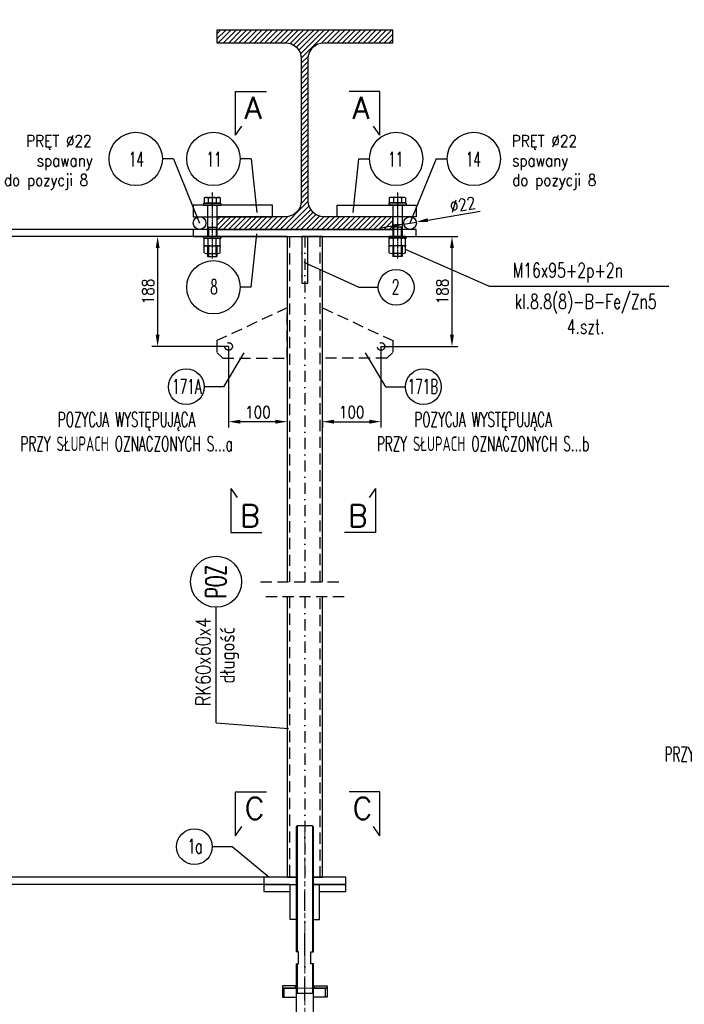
# Model space of a CAD drawing. Header units: millimetres. Extents: x -34919 to 306996, y -293018 to -145733.
# Tile 241 of 256: x 83477 to 84611, y -187010 to -185331. Entities that reach past the tile are written whole.
import ezdxf
from ezdxf.enums import TextEntityAlignment as Align

# ---------------------------------------------------------------- set-up
doc = ezdxf.new("R2010")
doc.units = ezdxf.units.MM
doc.header["$LTSCALE"] = 3
for name, pattern in [('AM_ISO08W050', [18, 12, -1.5, 3, -1.5]), ('BORDER2', [0.875, 0.25, -0.125, 0.25, -0.125, 0, -0.125]), ('DASHDOT', [25.4, 12.7, -6.35, 0, -6.35]), ('HIDDEN', [9.525, 6.35, -3.175])]:
    doc.linetypes.add(name, pattern=pattern)
for name, color, linetype in [('0_18', 4, 'Continuous'), ('1_Słupy', 1, 'Continuous'), ('AAA L-Opis', 3, 'Continuous'), ('blaszki', 6, 'Continuous'), ('K-wypełnienia', 8, 'Continuous'), ('slupki', 7, 'Continuous'), ('stezenia', 4, 'Continuous'), ('TROJKAT', 21, 'Continuous')]:
    doc.layers.add(name, color=color, linetype=linetype)
for name, color, linetype, lineweight in [('AAA Widok', 2, 'Continuous', 25), ('AM_0', 7, 'Continuous', 15), ('AM_7', 4, 'AM_ISO08W050', 15), ('OPISY', 2, 'Continuous', 13), ('SIATKA', 5, 'Continuous', 18)]:
    doc.layers.add(name, color=color, linetype=linetype, lineweight=lineweight)
doc.styles.add('NOVE3', font='romans.shx', dxfattribs={"width": 0.7})
doc.styles.add('R20', font='romans.shx', dxfattribs={"width": 0.85})
doc.styles.add('R50', font='romans.shx', dxfattribs={"width": 0.85, "height": 50})
doc.styles.add('ROMANS', font='romans.shx')
doc.dimstyles.new('Skala 1_10', dxfattribs={"dimscale": 10, "dimtxt": 2, "dimasz": 2, "dimexe": 1, "dimexo": 0, "dimtad": 1, "dimdec": 0, "dimdsep": 46, "dimtxsty": 'R20', "dimcen": 0, "dimclrd": 4, "dimclre": 4, "dimclrt": 3, "dimadec": 0, "dimazin": 0, "dimtfac": 1, "dimtdec": 0, "dimtix": 1, "dimtmove": 0, "dimatfit": 2, "dimfxl": 1, "dimtolj": 1, "dimtzin": 0, "dimarcsym": 0})

# ---------------------------------------------------------------- blocks, each defined once
blk = doc.blocks.new('*X203')
at = {"color": 0}
for p, q in [((558, 1768.9), (573.1, 1784)), ((558, 1777.8), (564.2, 1784)), ((560.4, 1762.5), (581.9, 1784)), ((569.3, 1762.5), (590.8, 1784)), ((578.1, 1762.5), (599.6, 1784)), ((586.9, 1762.5), (608.4, 1784)), ((595.8, 1762.5), (617.3, 1784)), ((604.6, 1762.5), (626.1, 1784)), ((613.5, 1762.5), (635, 1784)), ((622.3, 1762.5), (643.8, 1784)), ((631.1, 1762.5), (652.6, 1784)), ((640, 1762.5), (661.5, 1784)), ((648.8, 1762.5), (670.3, 1784)), ((657.6, 1762.5), (679.1, 1784)), ((666.5, 1762.5), (688, 1784)), ((675.3, 1762.5), (696.8, 1784)), ((683, 1761.3), (705.7, 1784)), ((689.1, 1758.6), (714.5, 1784)), ((694, 1754.7), (723.3, 1784)), ((697.9, 1749.8), (732.2, 1784)), ((700.7, 1743.7), (741, 1784)), ((702, 1736.1), (749.9, 1784)), ((736.9, 1762.2), (758.7, 1784)), ((746, 1762.5), (767.5, 1784)), ((754.9, 1762.5), (776.4, 1784)), ((763.7, 1762.5), (785.2, 1784)), ((772.6, 1762.5), (794.1, 1784)), ((781.4, 1762.5), (802.9, 1784)), ((790.2, 1762.5), (811.7, 1784)), ((799.1, 1762.5), (820.6, 1784)), ((807.9, 1762.5), (829.4, 1784)), ((816.7, 1762.5), (838.2, 1784)), ((825.6, 1762.5), (847.1, 1784)), ((834.4, 1762.5), (855.9, 1784)), ((843.3, 1762.5), (858, 1777.2)), ((852.1, 1762.5), (858, 1768.4)), ((702, 1727.3), (714.3, 1739.6)), ((702, 1718.5), (714, 1730.5)), ((702, 1709.6), (714, 1721.6)), ((702, 1700.8), (714, 1712.8)), ((702, 1691.9), (714, 1703.9)), ((702, 1683.1), (714, 1695.1)), ((702, 1674.3), (714, 1686.3)), ((702, 1665.4), (714, 1677.4)), ((702, 1656.6), (714, 1668.6)), ((702, 1647.8), (714, 1659.8)), ((702, 1638.9), (714, 1650.9)), ((702, 1630.1), (714, 1642.1)), ((702, 1621.2), (714, 1633.2)), ((702, 1612.4), (714, 1624.4)), ((702, 1603.6), (714, 1615.6)), ((702, 1594.7), (714, 1606.7)), ((702, 1585.9), (714, 1597.9)), ((702, 1577), (714, 1589)), ((702, 1568.2), (714, 1580.2)), ((702, 1559.4), (714, 1571.4)), ((702, 1550.5), (714, 1562.5)), ((702, 1541.7), (714, 1553.7)), ((702, 1532.9), (714, 1544.9)), ((702, 1524), (714, 1536)), ((702, 1515.2), (714, 1527.2)), ((702, 1506.3), (714, 1518.3)), ((701.7, 1488.3), (714, 1500.7)), ((702, 1497.5), (714, 1509.5)), ((666.2, 1444), (714, 1491.8)), ((675, 1444), (715.3, 1484.3)), ((683.9, 1444), (718.1, 1478.2)), ((558, 1459.6), (563.9, 1465.5)), ((558, 1450.7), (572.8, 1465.5)), ((560.1, 1444), (581.6, 1465.5)), ((569, 1444), (590.5, 1465.5)), ((577.8, 1444), (599.3, 1465.5)), ((586.6, 1444), (608.1, 1465.5)), ((595.5, 1444), (617, 1465.5)), ((604.3, 1444), (625.8, 1465.5)), ((613.1, 1444), (634.6, 1465.5)), ((622, 1444), (643.5, 1465.5)), ((630.8, 1444), (652.3, 1465.5)), ((639.7, 1444), (661.2, 1465.5)), ((648.5, 1444), (670, 1465.5)), ((657.3, 1444), (679.2, 1465.8)), ((692.7, 1444), (722, 1473.3)), ((701.5, 1444), (727, 1469.4)), ((710.4, 1444), (733.1, 1466.7)), ((719.2, 1444), (740.7, 1465.5)), ((728.1, 1444), (749.6, 1465.5)), ((736.9, 1444), (758.4, 1465.5)), ((745.7, 1444), (767.2, 1465.5)), ((754.6, 1444), (776.1, 1465.5)), ((763.4, 1444), (784.9, 1465.5)), ((772.2, 1444), (793.7, 1465.5)), ((781.1, 1444), (802.6, 1465.5)), ((789.9, 1444), (811.4, 1465.5)), ((798.8, 1444), (820.3, 1465.5)), ((807.6, 1444), (829.1, 1465.5)), ((816.4, 1444), (837.9, 1465.5)), ((825.3, 1444), (846.8, 1465.5)), ((834.1, 1444), (855.6, 1465.5)), ((843, 1444), (858, 1459)), ((851.8, 1444), (858, 1450.2))]:
    blk.add_line(p, q, dxfattribs=at)
blk = doc.blocks.new('połaczenie montażowe')
at = {"color": 4}
for p, q in [((-54.5, 168.6), (-54.5, 146.3)), ((-53.7, 171.8), (-45.2, 171.8)), ((-45.2, 171.8), (-45.2, 144.2)), ((-45.2, 170.8), (-44.5, 170.8)), ((-44.5, 170.8), (-44.5, 145.2)), ((-53.5, 164.9), (-45.2, 164.9)), ((-41.5, 166), (12, 166)), ((-3.6, 166), (-3.6, 150)), ((-3.6, 164.5), (12, 164.5)), ((-3.6, 151.5), (12, 151.5)), ((28, 166), (46, 166)), ((28, 164.5), (46, 164.5)), ((28, 151.5), (46, 151.5)), ((46, 166), (46, 150)), ((-53.7, 144.2), (-45.2, 144.2)), ((-53.5, 151.1), (-45.2, 151.1)), ((-45.2, 145.2), (-44.5, 145.2)), ((-41.5, 150), (12, 150)), ((28, 150), (46, 150)), ((-54.5, -168.6), (-54.5, -146.3)), ((-53.7, -144.2), (-45.2, -144.2)), ((-53.5, -151.1), (-45.2, -151.1)), ((-45.2, -171.9), (-45.2, -144.2)), ((-45.2, -145.2), (-44.5, -145.2)), ((-44.5, -170.9), (-44.5, -145.2)), ((-41.5, -150), (12, -150)), ((-3.6, -166), (-3.6, -150)), ((28, -150), (46, -150)), ((46, -166), (46, -150)), ((-53.5, -164.9), (-45.2, -164.9)), ((-41.5, -166), (12, -166)), ((-3.6, -151.5), (12, -151.5)), ((-3.6, -164.5), (12, -164.5)), ((28, -151.5), (46, -151.5)), ((28, -164.5), (46, -164.5)), ((28, -166), (46, -166)), ((-53.7, -171.9), (-45.2, -171.9)), ((-45.2, -170.9), (-44.5, -170.9))]:
    blk.add_line(p, q, dxfattribs=at)
at = {"color": 7}
for p, q in [((-44.5, 172.4), (-44, 172.9)), ((-44.5, 172.4), (-44.5, 143.6)), ((-44, 172.9), (-41.5, 172.9)), ((-41.5, 172.9), (-41.5, 143.1)), ((12, 172.4), (12.5, 172.9)), ((12, 172.4), (12, 143.6)), ((12.5, 172.9), (15, 172.9)), ((15, 172.9), (15, 143.1)), ((15, 168.6), (15, 148.3)), ((15, 168.6), (15, 148.3)), ((28, 172.9), (28, 143.1)), ((28, 168.6), (28, 148.3)), ((28, 168.6), (28, 148.3)), ((-44.5, 143.6), (-44, 143.1)), ((-44, 143.1), (-41.5, 143.1)), ((12, 143.6), (12.5, 143.1)), ((12.5, 143.1), (15, 143.1)), ((-44.5, -143.6), (-44, -143.1)), ((-44.5, -172.4), (-44.5, -143.6)), ((-44, -143.1), (-41.5, -143.1)), ((-41.5, -172.9), (-41.5, -143.1)), ((12, -143.6), (12.5, -143.1)), ((12, -172.4), (12, -143.6)), ((12.5, -143.1), (15, -143.1)), ((15, -172.9), (15, -143.1)), ((15, -168.6), (15, -148.3)), ((15, -168.6), (15, -148.3)), ((28, -172.9), (28, -143.1)), ((28, -168.6), (28, -148.3)), ((28, -168.6), (28, -148.3)), ((-44.5, -172.4), (-44, -172.9)), ((-44, -172.9), (-41.5, -172.9)), ((12, -172.4), (12.5, -172.9)), ((12.5, -172.9), (15, -172.9))]:
    blk.add_line(p, q, dxfattribs=at)
at = {"color": 3}
for p, q in [((27.2, 171.8), (15.8, 171.8)), ((28, 168.6), (28, 148.3)), ((40.2, 171.8), (28.8, 171.8)), ((41, 168.6), (41, 148.3)), ((27, 164.9), (16, 164.9)), ((40, 164.9), (29, 164.9)), ((27.2, 144.2), (15.8, 144.2)), ((28, 151.1), (16, 151.1)), ((40.2, 144.2), (28.8, 144.2)), ((41, 151.1), (29, 151.1)), ((27.2, -144.2), (15.8, -144.2)), ((28, -151.1), (16, -151.1)), ((28, -168.6), (28, -148.3)), ((40.2, -144.2), (28.8, -144.2)), ((41, -151.1), (29, -151.1)), ((41, -168.6), (41, -148.3)), ((27, -164.9), (16, -164.9)), ((40, -164.9), (29, -164.9)), ((27.2, -171.9), (15.8, -171.9)), ((40.2, -171.9), (28.8, -171.9))]:
    blk.add_line(p, q, dxfattribs=at)
at = {"color": 7, "linetype": 'BORDER2'}
for p, q in [((-62.8, 158), (49.6, 158)), ((-62.8, -158), (49.6, -158))]:
    blk.add_line(p, q, dxfattribs=at)
at = {"color": 4}
for centre, radius, start, end in [((-43.6, 167.6), 10.9, 156.9535, 174.7762), ((-46.1, 168.9), 8.39, 182.384, 208.3594), ((-46.1, 160.9), 8.39, 151.6406, 177.616), ((-40.8, 156.2), 13.8, 181.783, 202.0553), ((-40.8, 145.9), 13.8, 157.9447, 178.217), ((-49.3, 147.1), 5.24, 187.8423, 213.6182), ((-49.3, -147.1), 5.24, 146.3818, 172.1577), ((-40.8, -145.9), 13.8, 181.783, 202.0553), ((-40.8, -156.2), 13.8, 157.9447, 178.217), ((-46.1, -160.9), 8.39, 182.384, 208.3594), ((-46.1, -168.9), 8.39, 151.6406, 177.616), ((-43.6, -167.6), 10.9, 185.2238, 203.0465)]:
    blk.add_arc(centre, radius, start, end, dxfattribs=at)
at = {"color": 3}
for centre, radius, start, end in [((25.9, 167.6), 10.9, 156.9535, 174.7762), ((23.4, 168.9), 8.39, 182.384, 208.3594), ((19.6, 168.9), 8.39, 331.6406, 357.616), ((17.1, 167.6), 10.9, 5.2238, 23.0465), ((38.9, 167.6), 10.9, 156.9535, 174.7762), ((36.4, 168.9), 8.39, 182.384, 208.3594), ((32.6, 168.9), 8.39, 331.6406, 357.616), ((30.1, 167.6), 10.9, 5.2238, 23.0465), ((20, 161.9), 5.05, 143.1698, 176.696), ((20, 154.1), 5.05, 183.304, 216.8302), ((23, 161.9), 5.05, 3.304, 36.8302), ((23, 154.1), 5.05, 323.1698, 356.696), ((33, 161.9), 5.05, 143.1698, 176.696), ((33, 154.1), 5.05, 183.304, 216.8302), ((36, 161.9), 5.05, 3.304, 36.8302), ((36, 154.1), 5.05, 323.1698, 356.696), ((20, 148), 5.05, 143.1698, 176.696), ((32.3, 149.6), 17.3, 184.1009, 198.2664), ((23, 148), 5.05, 3.304, 36.8302), ((10.7, 149.6), 17.3, 341.7336, 355.8991), ((33, 148), 5.05, 143.1698, 176.696), ((45.3, 149.6), 17.3, 184.1009, 198.2664), ((36, 148), 5.05, 3.304, 36.8302), ((23.7, 149.6), 17.3, 341.7336, 355.8991), ((32.3, -149.6), 17.3, 161.7336, 175.8991), ((20, -148), 5.05, 183.304, 216.8302), ((20, -154.1), 5.05, 143.1698, 176.696), ((23, -148), 5.05, 323.1698, 356.696), ((23, -154.1), 5.05, 3.304, 36.8302), ((10.7, -149.6), 17.3, 4.1009, 18.2664), ((45.3, -149.6), 17.3, 161.7336, 175.8991), ((33, -148), 5.05, 183.304, 216.8302), ((33, -154.1), 5.05, 143.1698, 176.696), ((36, -148), 5.05, 323.1698, 356.696), ((36, -154.1), 5.05, 3.304, 36.8302), ((23.7, -149.6), 17.3, 4.1009, 18.2664), ((20, -161.9), 5.05, 183.304, 216.8302), ((23.4, -168.9), 8.39, 151.6406, 177.616), ((23, -161.9), 5.05, 323.1698, 356.696), ((19.6, -168.9), 8.39, 2.384, 28.3594), ((33, -161.9), 5.05, 183.304, 216.8302), ((36.4, -168.9), 8.39, 151.6406, 177.616), ((36, -161.9), 5.05, 323.1698, 356.696), ((32.6, -168.9), 8.39, 2.384, 28.3594), ((25.9, -167.6), 10.9, 185.2238, 203.0465), ((17.1, -167.6), 10.9, 336.9535, 354.7762), ((38.9, -167.6), 10.9, 185.2238, 203.0465), ((30.1, -167.6), 10.9, 336.9535, 354.7762)]:
    blk.add_arc(centre, radius, start, end, dxfattribs=at)
at = {"layer": 'stezenia', "color": 6}
for points in [[(-41.5, 190.2), (-21.5, 190.2), (-21.5, 55), (-41.5, 55)], [(12, 190.2), (0, 190.2), (0, -190.2), (12, -190.2)], [(-41.5, -190.2), (-21.5, -190.2), (-21.5, -55), (-41.5, -55)]]:
    blk.add_lwpolyline(points, close=True, dxfattribs=at)
at = {"layer": 'stezenia', "color": 3}
for centre in [(-10.8, 179.5), (-10.8, -179.5)]:
    blk.add_circle(centre, 10.8, dxfattribs=at)
blk = doc.blocks.new('*D343')
at = {"layer": 'Defpoints', "color": 0, "transparency": 16777216}
for p in [(83772.8, -185688.4), (83338.7, -186805.7), (83893, -186805.7)]:
    blk.add_point(p, dxfattribs=at)
at = {"layer": 'stezenia', "color": 4, "lineweight": -2, "transparency": 16777216}
for p, q in [((83772.8, -185688.4), (83328.7, -185688.4)), ((83338.7, -185708.4), (83338.7, -186785.7)), ((83893, -186805.7), (83328.7, -186805.7))]:
    blk.add_line(p, q, dxfattribs=at)
at = {"layer": 'stezenia', "color": 4, "transparency": 16777216}
for points in [[(83335.4, -185708.4), (83342.1, -185708.4), (83338.7, -185688.4)], [(83335.4, -186785.7), (83342.1, -186785.7), (83338.7, -186805.7)]]:
    blk.add_solid(points, dxfattribs=at)
at = {"layer": 'stezenia', "color": 3, "transparency": 16777216, "insert": (83319.2, -186247), "char_height": 20, "attachment_point": 5, "rotation": 90, "style": 'R20'}
blk.add_mtext('\\A1;gabaryt elementu', dxfattribs=at)
blk = doc.blocks.new('*D358')
at = {"layer": 'Defpoints', "color": 0, "transparency": 16777216}
for p in [(83391.8, -185700.4), (83933.1, -185700.4, 0), (83933, -186793.7, 0)]:
    blk.add_point(p, dxfattribs=at)
at = {"layer": 'stezenia', "color": 4, "lineweight": -2, "transparency": 16777216}
for p, q in [((83933.1, -185700.4), (83381.8, -185700.4)), ((83391.8, -186773.7), (83391.8, -185720.4)), ((83933, -186793.7), (83381.8, -186793.7))]:
    blk.add_line(p, q, dxfattribs=at)
at = {"layer": 'stezenia', "color": 4, "transparency": 16777216}
for points in [[(83388.5, -185720.4), (83395.1, -185720.4), (83391.8, -185700.4)], [(83388.5, -186773.7), (83395.1, -186773.7), (83391.8, -186793.7)]]:
    blk.add_solid(points, dxfattribs=at)
at = {"layer": 'stezenia', "color": 3, "transparency": 16777216, "insert": (83372.2, -186247), "char_height": 20, "attachment_point": 5, "rotation": 90, "style": 'R20'}
blk.add_mtext('\\A1;długość', dxfattribs=at)
blk = doc.blocks.new('*D344')
at = {"layer": 'Defpoints', "color": 0, "transparency": 16777216}
for p in [(83833, -185888.1, 0), (83833, -186016.4), (83933, -186014.3, 0)]:
    blk.add_point(p, dxfattribs=at)
at = {"layer": 'stezenia', "color": 4, "lineweight": -2, "transparency": 16777216}
for p, q in [((83833, -185888.1), (83833, -186026.4)), ((83913, -186016.4), (83853, -186016.4)), ((83933, -186014.3), (83933, -186026.4))]:
    blk.add_line(p, q, dxfattribs=at)
at = {"layer": 'stezenia', "color": 4, "transparency": 16777216}
for points in [[(83853, -186013.1), (83853, -186019.8), (83833, -186016.4)], [(83913, -186013.1), (83913, -186019.8), (83933, -186016.4)]]:
    blk.add_solid(points, dxfattribs=at)
at = {"layer": 'stezenia', "color": 3, "transparency": 16777216, "insert": (83883, -186000.2), "char_height": 20, "attachment_point": 5, "style": 'R20'}
blk.add_mtext('\\A1;100', dxfattribs=at)
blk = doc.blocks.new('*D345')
at = {"layer": 'Defpoints', "color": 0, "transparency": 16777216}
for p in [(83792.8, -185700.4), (83711.9, -185888.1), (83833, -185888.1)]:
    blk.add_point(p, dxfattribs=at)
at = {"layer": 'stezenia', "color": 4, "lineweight": -2, "transparency": 16777216}
for p, q in [((83792.8, -185700.4), (83701.9, -185700.4)), ((83711.9, -185720.4), (83711.9, -185868.1)), ((83833, -185888.1), (83701.9, -185888.1))]:
    blk.add_line(p, q, dxfattribs=at)
at = {"layer": 'stezenia', "color": 4, "transparency": 16777216}
for points in [[(83708.6, -185720.4), (83715.3, -185720.4), (83711.9, -185700.4)], [(83708.6, -185868.1), (83715.3, -185868.1), (83711.9, -185888.1)]]:
    blk.add_solid(points, dxfattribs=at)
at = {"layer": 'stezenia', "color": 3, "transparency": 16777216, "insert": (83695.7, -185794.3), "char_height": 20, "attachment_point": 5, "rotation": 90, "style": 'R20'}
blk.add_mtext('\\A1;188', dxfattribs=at)
blk = doc.blocks.new('*D346')
at = {"layer": 'Defpoints', "color": 0, "transparency": 16777216}
for p in [(84133.2, -185700.4), (84093, -185888.1), (84214.1, -185888.1)]:
    blk.add_point(p, dxfattribs=at)
at = {"layer": 'stezenia', "color": 4, "lineweight": -2, "transparency": 16777216}
for p, q in [((84133.2, -185700.4), (84224.1, -185700.4)), ((84214.1, -185720.4), (84214.1, -185868.1)), ((84093, -185888.1), (84224.1, -185888.1))]:
    blk.add_line(p, q, dxfattribs=at)
at = {"layer": 'stezenia', "color": 4, "transparency": 16777216}
for points in [[(84210.8, -185720.4), (84217.4, -185720.4), (84214.1, -185700.4)], [(84210.8, -185868.1), (84217.4, -185868.1), (84214.1, -185888.1)]]:
    blk.add_solid(points, dxfattribs=at)
at = {"layer": 'stezenia', "color": 3, "transparency": 16777216, "insert": (84197.9, -185794.3), "char_height": 20, "attachment_point": 5, "rotation": 90, "style": 'R20'}
blk.add_mtext('\\A1;188', dxfattribs=at)
blk = doc.blocks.new('*D350')
at = {"layer": 'Defpoints', "color": 0, "transparency": 16777216}
for p in [(84131.9, -185679.4), (84153.1, -185675.9)]:
    blk.add_point(p, dxfattribs=at)
at = {"layer": 'stezenia', "color": 4, "lineweight": -2, "transparency": 16777216}
for p, q in [((84172.8, -185672.5), (84262.4, -185657.5)), ((84112.2, -185682.7), (84092.4, -185686.1)), ((84131.9, -185679.4), (84153.1, -185675.9))]:
    blk.add_line(p, q, dxfattribs=at)
at = {"layer": 'stezenia', "color": 4, "transparency": 16777216}
for points in [[(84172.3, -185669.3), (84173.4, -185675.8), (84153.1, -185675.9)], [(84111.6, -185679.5), (84112.7, -185686), (84131.9, -185679.4)]]:
    blk.add_solid(points, dxfattribs=at)
at = {"layer": 'stezenia', "color": 3, "transparency": 16777216, "insert": (84232.4, -185646), "char_height": 20, "attachment_point": 5, "rotation": 9.5561, "style": 'R20'}
blk.add_mtext('\\A1;∅22', dxfattribs=at)
blk = doc.blocks.new('*D330')
at = {"layer": 'Defpoints', "color": 0, "transparency": 16777216}
for p in [(84093, -185888.1, 0), (83993, -186014.3, 0), (84093, -186016.4)]:
    blk.add_point(p, dxfattribs=at)
at = {"layer": 'stezenia', "color": 4, "lineweight": -2, "transparency": 16777216}
for p, q in [((84093, -185888.1), (84093, -186026.4)), ((83993, -186014.3), (83993, -186026.4)), ((84013, -186016.4), (84073, -186016.4))]:
    blk.add_line(p, q, dxfattribs=at)
at = {"layer": 'stezenia', "color": 4, "transparency": 16777216}
for points in [[(84013, -186013.1), (84013, -186019.8), (83993, -186016.4)], [(84073, -186013.1), (84073, -186019.8), (84093, -186016.4)]]:
    blk.add_solid(points, dxfattribs=at)
at = {"layer": 'stezenia', "color": 3, "transparency": 16777216, "insert": (84043, -186000.2), "char_height": 20, "attachment_point": 5, "style": 'R20'}
blk.add_mtext('\\A1;100', dxfattribs=at)
blk = doc.blocks.new('A$C09B41FFC')
at = {"layer": 'AAA L-Opis', "color": 7}
for p, q in [((-13, 500), (-13, 284.6)), ((13, 500), (13, 284.6)), ((-13, 264.6), (-13, 214.6)), ((13, 264.6), (13, 214.6)), ((-15, 214.6), (15, 214.6))]:
    blk.add_line(p, q, dxfattribs=at)
at = {"layer": 'AAA Widok', "color": 7}
for p, q in [((-16, 222.6), (-16, 226.6)), ((16, 222.6), (16, 226.6)), ((-16.3, 172.6), (-15, 172.6)), ((-15.3, 171.6), (-15, 171.6)), ((15, 172.6), (16.2, 172.6)), ((15, 171.6), (15.2, 171.6)), ((-16.3, 82), (-15, 82)), ((-16.3, 82), (-15, 82)), ((-15.3, 83), (-15, 83)), ((16.2, 82, 0), (15, 82, 0)), ((21.2, 82), (20, 82))]:
    blk.add_line(p, q, dxfattribs=at)
for points in [[(15, 284.6), (15, 498), (13, 500), (-13, 500), (-15, 498), (-15, 284.6)], [(-15, 264.6), (-10.5, 264.6), (-10.5, 284.6), (-15, 284.6)], [(15, 264.6), (10.5, 264.6), (10.5, 284.6), (15, 284.6)], [(-15, 264.6), (-15, 72), (-13, 70), (13, 70), (15, 72), (15, 264.6)], [(-15, 226.6), (-38.1, 226.6), (-38.1, 222.6), (-15, 222.6)], [(-15, 222.6), (-38.1, 222.6), (-38.1, 207.6), (-15, 207.6)], [(15, 226.6), (38.1, 226.6), (38.1, 222.6), (15, 222.6)], [(15, 222.6), (38.1, 222.6), (38.1, 207.6), (15, 207.6)], [(-25, 112), (-41.2, 112), (-41.2, 98), (-25, 98)], [(25, 98), (41.3, 98), (41.3, 112), (25, 112)]]:
    blk.add_lwpolyline(points, dxfattribs=at)
at = {"layer": 'AAA Widok', "color": 7, "elevation": 0}
for points in [[(-25, 400), (-70, 400), (-70, 388), (-25, 388)], [(25, 388), (70, 388), (70, 400), (25, 400)], [(-44.4, 12), (-44.4, 112), (-41.2, 112), (-41.2, 12)], [(44.5, 12), (44.5, 112), (41.3, 112), (41.3, 12)]]:
    blk.add_lwpolyline(points, dxfattribs=at)
for points in [[(-25, 340), (-25, 400), (-14.3, 400), (-13.3, 399), (-13.3, 341), (-14.3, 340)], [(25, 340), (25, 400), (14.2, 400), (13.2, 399), (13.2, 341), (14.2, 340)]]:
    blk.add_lwpolyline(points, close=True, dxfattribs=at)
at = {"layer": 'AAA Widok', "color": 7}
for points in [[(-38.1, 207.6), (-35.2, 207.6), (-35.2, 222.6), (-38.1, 222.6)], [(38.1, 207.6), (35.2, 207.6), (35.2, 222.6), (38.1, 222.6)], [(-25, 172.6), (-25, 82), (-16.3, 82), (-15.3, 83), (-15.3, 171.6), (-16.3, 172.6)], [(25, 172.6), (25, 82), (16.2, 82), (15.2, 83), (15.2, 171.6), (16.2, 172.6)]]:
    blk.add_lwpolyline(points, close=True, dxfattribs=at)
blk.add_circle((-30, 118.7), 4, dxfattribs=at)
at = {"layer": 'AM_0', "color": 7}
for points in [[(-25, 112), (-25, 113), (-26, 112)], [(25, 112), (25, 113), (26, 112)]]:
    blk.add_solid(points, dxfattribs=at)
at = {"layer": 'AM_7', "color": 7}
blk.add_line((0, 500), (0, 70), dxfattribs=at)
at = {"layer": 'SIATKA', "color": 7}
blk.add_line((-15, 222.6), (15, 222.6), dxfattribs=at)

msp = doc.modelspace()

# ---------------------------------------------------------------- linework, layer by layer
at = {"color": 1}
for p, q in [((83844.713, -185527.743, 0), (83844.713, -185452.925, 0)), ((83844.713, -185452.925, 0), (83897.389, -185452.925, 0)), ((84091.265, -185452.925, 0), (84038.589, -185452.925, 0)), ((84091.265, -185527.743, 0), (84091.265, -185452.925, 0)), ((83844.713, -185527.743, 0), (83855.511, -185512.142, 0)), ((84091.265, -185527.743, 0), (84080.467, -185512.142, 0)), ((83836.848, -186130.43, 0), (83836.848, -186205.249, 0)), ((83836.848, -186130.43, 0), (83847.646, -186146.031, 0)), ((84083.401, -186130.43, 0), (84072.603, -186146.031, 0)), ((84083.401, -186130.43, 0), (84083.401, -186205.249, 0)), ((83836.848, -186205.249, 0), (83889.524, -186205.249, 0)), ((84083.401, -186205.249, 0), (84030.725, -186205.249, 0)), ((83844.713, -186722.735, 0), (83844.713, -186647.916, 0)), ((83844.713, -186647.916, 0), (83897.389, -186647.916, 0)), ((84091.265, -186647.916, 0), (84038.589, -186647.916, 0)), ((84091.265, -186722.735, 0), (84091.265, -186647.916, 0)), ((83844.713, -186722.735, 0), (83855.511, -186707.134, 0)), ((84091.265, -186722.735, 0), (84080.467, -186707.134, 0))]:
    msp.add_line(p, q, dxfattribs=at)
at = {"color": 4}
for p, q in [((83738.842, -185568.154), (83720.083, -185568.154)), ((83738.842, -185568.154), (83783.538, -185677.643)), ((83871.39, -185568.154), (83852.63, -185568.154)), ((83871.39, -185568.154), (83880.9, -185659.447, 0)), ((84054.641, -185568.154), (84045.13, -185659.447, 0)), ((84054.641, -185568.154), (84073.4, -185568.154)), ((84187.188, -185568.154), (84142.492, -185677.643)), ((84187.188, -185568.154), (84205.948, -185568.154)), ((83871.39, -185787.132), (83880.9, -185695.839, 0)), ((84054.641, -185787.132), (83961.886, -185744.92, 0)), ((83871.39, -185787.132), (83852.63, -185787.132)), ((84054.641, -185787.132), (84088.4, -185787.132)), ((83824.951, -185956.855), (83859.701, -185898.928, 0)), ((84101.079, -185956.855), (84066.329, -185898.928, 0)), ((83824.951, -185956.855), (83791.192, -185956.855)), ((84101.079, -185956.855), (84134.839, -185956.855)), ((83811.604, -186530.181), (83811.604, -186333.116)), ((83811.604, -186530.181), (83935.44, -186539.632)), ((83838.864, -186741.457), (83805.105, -186741.457))]:
    msp.add_line(p, q, dxfattribs=at)
at = {"color": 7}
msp.add_line((83933.108, -185700.393, 0), (83863.015, -185700.393, 0), dxfattribs=at)
at = {"color": 7, "linetype": 'Continuous'}
msp.add_lwpolyline([(84113.015, -185348.393), (83813.015, -185348.393), (83813.015, -185369.893), (83930.015, -185369.893, -0.41421356), (83957.015, -185396.893), (83957.015, -185639.893, -0.41421356), (83930.015, -185666.893), (83813.015, -185666.893), (83813.015, -185688.393), (84113.015, -185688.393), (84113.015, -185666.893), (83996.015, -185666.893, -0.41421356), (83969.015, -185639.893), (83969.015, -185396.893, -0.41421356), (83996.015, -185369.893), (84113.015, -185369.893)], format="xyb", close=True, dxfattribs=at)
at = {"color": 6}
for points in [[(83948.015, -186793.686), (83893.015, -186793.686), (83893.015, -186805.686), (83948.015, -186805.686)], [(83978.015, -186805.686), (84033.015, -186805.686), (84033.015, -186793.686), (83978.015, -186793.686)]]:
    msp.add_lwpolyline(points, dxfattribs=at)
at = {"color": 4}
for centre, radius in [((83674.586, -185568.154), 45.496), ((83807.134, -185568.154), 45.496), ((84118.897, -185568.154), 45.496), ((84251.444, -185568.154), 45.496), ((83807.134, -185787.132), 45.496), ((84118.897, -185787.132), 30.496), ((83760.695, -185956.855), 30.496), ((84165.335, -185956.855), 30.496), ((83774.608, -186741.457), 30.496)]:
    msp.add_circle(centre, radius, dxfattribs=at)
at = {"layer": '0_18'}
msp.add_line((83901.817, -186793.686), (83838.864, -186741.457), dxfattribs=at)
at = {"layer": 'blaszki'}
msp.add_line((83993.015, -185700.393, 0), (84063.015, -185700.393, 0), dxfattribs=at)
at = {"layer": 'blaszki', "elevation": 0}
msp.add_lwpolyline([(83958.015, -185780.393), (83968.015, -185780.393), (83968.015, -185700.393), (83958.015, -185700.393)], close=True, dxfattribs=at)
at = {"layer": 'K-wypełnienia', "color": 1, "linetype": 'Continuous'}
msp.add_circle((83811.604, -186289.55), 43.566, dxfattribs=at)
at = {"layer": 'slupki', "color": 4, "linetype": 'DASHDOT', "ltscale": 0.5}
for p, q in [((83958.015, -185700.393, 0), (83958.015, -185780.393, 0)), ((83963.015, -185700.393), (83963.015, -186289.743)), ((83963.015, -186315.223), (83963.015, -186793.686))]:
    msp.add_line(p, q, dxfattribs=at)
at = {"layer": 'slupki', "color": 7, "linetype": 'DASHDOT'}
msp.add_line((83963.015, -187003.635, 0), (83963.015, -186817.686, 0), dxfattribs=at)
at = {"layer": 'slupki', "color": 3, "elevation": 0}
for points in [[(83933.087, -185700.393), (83933.048, -186289.743)], [(83993.015, -185700.393), (83968.015, -185700.393)], [(83993.015, -186289.743), (83993.015, -185700.393)], [(83933.046, -186315.223), (83933.015, -186793.686), (83948.015, -186793.686)], [(83978.015, -186793.686), (83993.015, -186793.686), (83993.015, -186315.223)]]:
    msp.add_lwpolyline(points, dxfattribs=at)
at = {"layer": 'slupki', "linetype": 'HIDDEN', "elevation": 0}
for points in [[(83937.015, -185700.393), (83937.015, -186289.743)], [(83989.015, -186289.743), (83989.015, -185700.393)], [(83937.015, -186315.223), (83937.015, -186793.686)], [(83989.015, -186793.686), (83989.015, -186315.223)]]:
    msp.add_lwpolyline(points, dxfattribs=at)
at = {"layer": 'slupki', "color": 4, "linetype": 'HIDDEN', "elevation": 0}
for points in [[(83933.015, -185822.118), (83813.015, -185878.118), (83813.015, -185878.118), (83813.015, -185898.118), (83823.015, -185908.118), (83933.015, -185908.118), (83933.015, -185822.118)], [(83993.015, -185822.118), (84113.015, -185878.118), (84113.015, -185878.118), (84113.015, -185898.118), (84103.015, -185908.118), (83993.015, -185908.118), (83993.015, -185822.118)]]:
    msp.add_lwpolyline(points, dxfattribs=at)
at = {"layer": 'slupki', "linetype": 'HIDDEN'}
for points in [[(83887.6, -186289.743), (84029.9, -186289.743)], [(84029.9, -186315.223), (83887.6, -186315.223)]]:
    msp.add_lwpolyline(points, dxfattribs=at)
at = {"layer": 'slupki', "color": 4, "linetype": 'HIDDEN'}
for centre in [(83833.015, -185888.118, 0), (84093.015, -185888.118, 0)]:
    msp.add_circle(centre, 6.5, dxfattribs=at)
at = {"layer": 'TROJKAT', "color": 4, "linetype": 'Continuous'}
for q in [(84134.865, -185722.893), (84584.149, -185785.068)]:
    msp.add_line((84277.101, -185785.068), q, dxfattribs=at)

# ---------------------------------------------------------------- block references
at = {"color": 7, "linetype": 'Continuous', "rotation": 180}
msp.add_blockref('*X203', (84671.015, -183904.393), dxfattribs=at)
at = {"layer": 'stezenia', "color": 3, "rotation": 270}
msp.add_blockref('połaczenie montażowe', (83963.015, -185688.393), dxfattribs=at)
at = {"layer": 'stezenia', "color": 9}
msp.add_blockref('A$C09B41FFC', (83963.015, -187205.686, 0), dxfattribs=at)

# ---------------------------------------------------------------- texts
at = {"color": 4, "style": 'R50', "width": 0.6}
for s, p in [('14', (83675.53, -185568.856)), ('11', (83808.078, -185568.856)), ('11', (84117.953, -185568.856)), ('14', (84250.5, -185568.856)), ('8', (83808.078, -185786.43)), ('2', (84117.953, -185786.43)), ('171A', (83761.639, -185956.153)), ('171B', (84164.391, -185956.153)), ('POZYCJA WYSTĘPUJĄCA', (83658.886, -186015.786)), ('POZYCJA WYSTĘPUJĄCA', (84267.145, -186015.786)), ('PRZY SŁUPACH OZNACZONYCH S...a', (83658.886, -186054.127)), ('PRZY SŁUPACH OZNACZONYCH S...b', (84267.145, -186054.127)), ('PRZY SŁUPACH OZNACZONYCH S...a', (84757.862, -186583.76, 0)), ('1a', (83775.552, -186740.755))]:
    msp.add_text(s, height=25, dxfattribs=at).set_placement(p, align=Align.MIDDLE)
at = {"color": 20, "insert": (33837.901, -182331.101), "char_height": 300, "width": 16331.01415, "attachment_point": 1, "style": 'NOVE3'}
msp.add_mtext('{\\C1;Wytyczne montażowe\\P\\H0.83333x;\\C3;Podczas montażu należy bezwzględnie przestrzegać dopuszczalnych tolerancji z uwagi na ścisłe dopasowanie elementów amortyzujących ugięcia dźwigarów przekrycia auli.\\P\\H1.2x;\\C1;\\PZabezpieczenia antykorozyjne.\\C256;\\P\\H0.83333x;\\C3;Wszystkie elementy stalowe konstrukcji należy poddać ocynkowaniu ogniowemu.\\PKonstrukcje przeznaczone do cynkowania ogniowego powinny odpowiadać następującym warunkom:\\P\\pl900;^I1. Spoiny powinny być wykonane metodą półautomatyczną w osłonie gazów ochronnych. Nie zaleca się spawania elektrodą otuloną, ze względu na złą jakość powłoki cynkowej na spoinach.\\P^I2. Powierzchnia konstrukcji powinna być wolna od: zawalcowań, zgorzelin, odprysków po spawaniu, ostrych krawędzi, zanieczyszczeń farbami, olejami, emulsjami oraz innymi materiałami stosowanymi przy trasowaniu, znakowaniu, spawaniu, wierceniu itp. W przypadku spawania elektrodą należy dokładnie usunąć otulinę spawalniczą w celu zminimalizowania wad powłoki. Po ocynkowaniu uwydatnią się wady jakości powierzchni stali np. zawalcowania, rysy traserskie, zeszlifowania, pory, odpryski spawalnicze, wadliwe spoiny.\\P^I3. Elementy konstrukcyjne powinny posiadać odpowiednie otwory technologiczne do odpowietrzenia, swobodnego przepływu cynku zewnątrz i wewnątrz elementu oraz do podwieszenia (mogą być przyspawane uchwyty z blachy z otworami).\\P^I4. W przypadku powierzchni spawanych na zakładkę, spoina powinna być szczelna ze wszystkich stron (spawana na około), a nakładki szczelnie przylegać do konstrukcji. Przekroje skrzynkowe oraz powierzchnie nakładające się mogą powodować uszkodzenie konstrukcji - pękanie spoin.\\P^I5. Każdy element konstrukcyjny powinien składać się z jednego gatunku stali.\\P^I6. Konstrukcje nie powinny posiadać małych szczelin lub wnęk. Spoiny powinny być szczelne i zamknięte wokół elementu, ponieważ w przeciwnym przypadku mogą po cynkowaniu wylewać się z nich resztki topnika i kwasu pogarszając jakość powłoki (tzw. "krwawe wycieki").\\P^I7. Naddatek wymiarowy dla otworów pod śruby powinien wynosić 1 - 2 mm.\\PTermiczne oddziaływanie kąpieli cynkowej uwalnia w elementach naprężenia wewnętrzne, co może powodować odkształcenia. Szczególnie uwidacznia się to w elementach spawanych. Dotyczy to także dwuteowników spawanych, których odkształcenia po cynkowaniu mogą przekroczyć dopuszczalne normy, oraz nie usztywnionych arkuszy blach i otwartych kształtowników giętych.\\P\\C256;\\P\\pl0;\\H1.2x;\\C1;Malowanie konstrukcji.\\P\\H0.83333x;\\C3;Wszystkie elementy stalowe konstrukcji należy pomalować proszkowo na kolor RAL 9011}', dxfattribs=at)
at = {"layer": '1_Słupy', "color": 1, "style": 'ROMANS'}
for s, p in [('A', (83860.418, -185499.857, 0)), ('A', (84044.526, -185499.857, 0)), ('B', (83852.554, -186195.816, 0)), ('B', (84036.662, -186195.816, 0)), ('C', (83860.418, -186694.848, 0)), ('C', (84044.526, -186694.848, 0))]:
    msp.add_text(s, height=37.5, dxfattribs=at).set_placement(p)
at = {"layer": 'OPISY', "color": 3, "style": 'ROMANS', "width": 0.7}
for s, p in [('M16x95+2p+2n', (84411.786, -185770.683)), ('kl.8.8(8)-B-Fe/Zn5', (84442.199, -185823.763)), ('4.szt.', (84442.199, -185866.832))]:
    msp.add_text(s, height=25, dxfattribs=at).set_placement(p, align=Align.CENTER)
at = {"layer": 'OPISY', "color": 2, "style": 'R50', "width": 0.6}
msp.add_text('POZ', height=35, rotation=90, dxfattribs=at).set_placement((83811.395, -186289.157), align=Align.MIDDLE)
at = {"layer": 'OPISY', "style": 'R50', "width": 0.8}
for s, p in [('długość', (83834.413, -186415.018)), ('RK60x60x4', (83789.39, -186426.053))]:
    msp.add_text(s, height=25, rotation=90, dxfattribs=at).set_placement(p, align=Align.MIDDLE)
at = {"layer": 'stezenia', "color": 3, "style": 'R20', "width": 0.85}
for s, p in [('PRĘT ∅22', (83487.78, -185547.515)), ('PRĘT ∅22', (84316.012, -185547.515)), ('spawany', (83505.59, -185580.848)), ('spawany', (84316.822, -185580.848)), ('do pozycji 8', (83449.733, -185614.181)), ('do pozycji 8', (84316.822, -185614.181))]:
    msp.add_text(s, height=20, dxfattribs=at).set_placement(p)

# ---------------------------------------------------------------- dimensions: what is measured, and where the dimension line sits
at = {"layer": 'stezenia', "color": 3}
dim = msp.add_diameter_dim_2p(p1=(84131.891, -185679.428), p2=(84153.093, -185675.859), dimstyle='Skala 1_10', dxfattribs=at)
dim.commit()
dim.dimension.update_dxf_attribs({"geometry": '*D350', "text_midpoint": (84235.096, -185662.053), "dimtype": 163})
for base, p1, p2, text, picture, middle in [((83338.746, -186805.686), (83772.788, -185688.393), (83893.015, -186805.686), 'gabaryt elementu', '*D343', (83319.163, -186247.039)), ((83391.808, -185700.393), (83933.015, -186793.686, 0), (83933.087, -185700.393, 0), 'długość', '*D358', (83372.225, -186247.039))]:
    dim = msp.add_linear_dim(base=base, p1=p1, p2=p2, angle=90, text=text, dimstyle='Skala 1_10', dxfattribs=at)
    dim.commit()
    dim.dimension.update_dxf_attribs({"geometry": picture, "text_midpoint": middle})
for base, p1, p2, angle, picture, middle in [((83711.927, -185888.118), (83792.788, -185700.393), (83833.015, -185888.118), 90, '*D345', (83695.677, -185794.255)), ((84214.103, -185888.118), (84133.242, -185700.393), (84093.015, -185888.118), 90, '*D346', (84197.853, -185794.255)), ((83833.015, -186016.444), (83933.015, -186014.305, 0), (83833.015, -185888.118, 0), 180, '*D344', (83883.015, -186000.194))]:
    dim = msp.add_linear_dim(base=base, p1=p1, p2=p2, angle=angle, dimstyle='Skala 1_10', dxfattribs=at)
    dim.commit()
    dim.dimension.update_dxf_attribs({"geometry": picture, "text_midpoint": middle})
dim = msp.add_linear_dim(base=(84093.015, -186016.444), p1=(83993.015, -186014.305, 0), p2=(84093.015, -185888.118, 0), dimstyle='Skala 1_10', dxfattribs=at)
dim.commit()
dim.dimension.update_dxf_attribs({"geometry": '*D330', "text_midpoint": (84043.015, -186000.194)})

doc.saveas('drawing.dxf')
